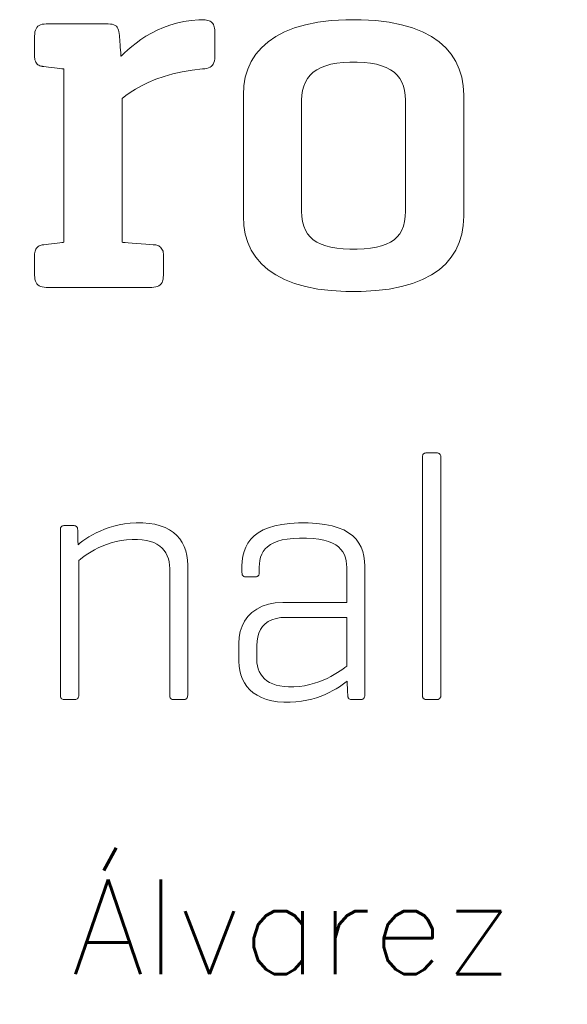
# Model space of a CAD drawing. Header units: millimetres. Extents: x 2768 to 3269, y 2288 to 2733.
# Tile 254 of 256: x 3152 to 3175, y 2609 to 2651. Entities that reach past the tile are written whole.
import ezdxf

# ---------------------------------------------------------------- set-up
doc = ezdxf.new("R2010")
doc.units = ezdxf.units.MM
doc.header["$LTSCALE"] = 20
doc.layers.add('Capa 1', color=7, linetype='Continuous')
doc.styles.get("Standard").update_dxf_attribs({"font": 'tahoma.ttf'})

# ---------------------------------------------------------------- blocks, each defined once
blk = doc.blocks.new('logo emotional light 2014')
at = {"layer": 'Capa 1', "lineweight": 0}
for points in [[(14.5685, 7.0784), (14.5685, 7.073), (14.5685, 7.0579), (14.5685, 7.0343), (14.5685, 7.0037), (14.5685, 6.9271), (14.5685, 6.8394), (14.5685, 6.7516), (14.5685, 6.675), (14.5685, 6.6445), (14.5685, 6.6209), (14.5685, 6.6057), (14.5685, 6.6004), (14.5711, 6.6001), (14.5783, 6.5996), (14.5891, 6.5987), (14.6024, 6.5977), (14.6173, 6.5965), (14.6326, 6.5953), (14.6475, 6.5942), (14.6608, 6.5931), (14.6716, 6.5923), (14.6788, 6.5917), (14.6814, 6.5915), (14.6844, 6.5908), (14.6874, 6.5897), (14.6905, 6.5881), (14.6935, 6.5862), (14.6964, 6.5838), (14.699, 6.5811), (14.7013, 6.5779), (14.7033, 6.5744), (14.7048, 6.5705), (14.7058, 6.5662), (14.7061, 6.5615), (14.7061, 6.5599), (14.7061, 6.5554), (14.7061, 6.5487), (14.7061, 6.5403), (14.7061, 6.5311), (14.7061, 6.5215), (14.7061, 6.5122), (14.7061, 6.5039), (14.7061, 6.4971), (14.7061, 6.4926), (14.7061, 6.491), (14.7058, 6.4837), (14.705, 6.4771), (14.7036, 6.4714), (14.7016, 6.4663), (14.6989, 6.462), (14.6955, 6.4584), (14.6914, 6.4555), (14.6866, 6.4532), (14.681, 6.4517), (14.6745, 6.4507), (14.6673, 6.4504), (14.6591, 6.4504), (14.6367, 6.4504), (14.6032, 6.4504), (14.5618, 6.4504), (14.5156, 6.4504), (14.4679, 6.4504), (14.4217, 6.4504), (14.3803, 6.4504), (14.3469, 6.4504), (14.3244, 6.4504), (14.3163, 6.4504), (14.309, 6.4507), (14.3026, 6.4517), (14.297, 6.4532), (14.2921, 6.4555), (14.288, 6.4584), (14.2847, 6.462), (14.282, 6.4663), (14.28, 6.4714), (14.2785, 6.4771), (14.2777, 6.4837), (14.2774, 6.491), (14.2774, 6.4926), (14.2774, 6.4971), (14.2774, 6.5039), (14.2774, 6.5122), (14.2774, 6.5215), (14.2774, 6.5311), (14.2774, 6.5403), (14.2774, 6.5487), (14.2774, 6.5554), (14.2774, 6.5599), (14.2774, 6.5615), (14.2777, 6.5662), (14.2786, 6.5705), (14.28, 6.5744), (14.2817, 6.5779), (14.2839, 6.5811), (14.2865, 6.5838), (14.2893, 6.5862), (14.2923, 6.5881), (14.2955, 6.5897), (14.2988, 6.5908), (14.3021, 6.5915), (14.3038, 6.5917), (14.3084, 6.5923), (14.3153, 6.5931), (14.3239, 6.5942), (14.3334, 6.5953), (14.3432, 6.5965), (14.3527, 6.5977), (14.3613, 6.5987), (14.3682, 6.5996), (14.3728, 6.6001), (14.3745, 6.6004), (14.3745, 6.6068), (14.3745, 6.6251), (14.3745, 6.6536), (14.3745, 6.6905), (14.3745, 6.7341), (14.3745, 6.7829), (14.3745, 6.8888), (14.3745, 6.9947), (14.3745, 7.0434), (14.3745, 7.087), (14.3745, 7.1239), (14.3745, 7.1524), (14.3745, 7.1707), (14.3745, 7.1772), (14.3728, 7.1774), (14.3682, 7.1779), (14.3613, 7.1788), (14.3527, 7.1798), (14.3432, 7.181), (14.3334, 7.1822), (14.3239, 7.1833), (14.3153, 7.1844), (14.3084, 7.1852), (14.3038, 7.1858), (14.3021, 7.186), (14.2984, 7.1867), (14.2948, 7.1878), (14.2915, 7.1894), (14.2885, 7.1913), (14.2857, 7.1937), (14.2833, 7.1965), (14.2813, 7.1996), (14.2797, 7.2032), (14.2785, 7.2071), (14.2777, 7.2113), (14.2774, 7.216), (14.2774, 7.2176), (14.2774, 7.2221), (14.2774, 7.2289), (14.2774, 7.2372), (14.2774, 7.2465), (14.2774, 7.2561), (14.2774, 7.2653), (14.2774, 7.2737), (14.2774, 7.2804), (14.2774, 7.2849), (14.2774, 7.2866), (14.2777, 7.2939), (14.2785, 7.3004), (14.28, 7.3062), (14.282, 7.3112), (14.2847, 7.3155), (14.288, 7.3191), (14.2921, 7.322), (14.297, 7.3243), (14.3026, 7.3259), (14.309, 7.3268), (14.3163, 7.3271), (14.3211, 7.3271), (14.3342, 7.3271), (14.3539, 7.3271), (14.3783, 7.3271), (14.4054, 7.3271), (14.4335, 7.3271), (14.4606, 7.3271), (14.485, 7.3271), (14.5046, 7.3271), (14.5178, 7.3271), (14.5226, 7.3271), (14.5298, 7.3268), (14.536, 7.3259), (14.5413, 7.3243), (14.5458, 7.3221), (14.5495, 7.3193), (14.5525, 7.3158), (14.5549, 7.3117), (14.5567, 7.3068), (14.5581, 7.3014), (14.5591, 7.2952), (14.5597, 7.2883), (14.5598, 7.2867), (14.5601, 7.2823), (14.5607, 7.2757), (14.5613, 7.2676), (14.562, 7.2586), (14.5627, 7.2492), (14.5634, 7.2402), (14.564, 7.2321), (14.5645, 7.2255), (14.5649, 7.2211), (14.565, 7.2195), (14.5755, 7.23), (14.5875, 7.241), (14.6007, 7.2523), (14.6153, 7.2636), (14.6311, 7.2749), (14.6481, 7.2859), (14.6663, 7.2964), (14.6857, 7.3062), (14.7061, 7.3152), (14.7276, 7.3232), (14.7502, 7.3299), (14.7737, 7.3353), (14.7982, 7.339), (14.8236, 7.341), (14.8395, 7.3412), (14.8449, 7.3408), (14.8498, 7.3401), (14.8543, 7.339), (14.8584, 7.3376), (14.8621, 7.3358), (14.8653, 7.3336), (14.8682, 7.3311), (14.8706, 7.3281), (14.8727, 7.3248), (14.8743, 7.3211), (14.8756, 7.317), (14.8765, 7.3126), (14.877, 7.3077), (14.8772, 7.3024), (14.8772, 7.3004), (14.8772, 7.295), (14.8772, 7.287), (14.8772, 7.277), (14.8772, 7.2658), (14.8772, 7.2543), (14.8772, 7.2432), (14.8772, 7.2332), (14.8772, 7.2251), (14.8772, 7.2197), (14.8772, 7.2178), (14.8769, 7.2105), (14.876, 7.2041), (14.8744, 7.1984), (14.8721, 7.1935), (14.8692, 7.1894), (14.8656, 7.1859), (14.8613, 7.183), (14.8562, 7.1808), (14.8505, 7.1791), (14.8439, 7.1779), (14.8366, 7.1772), (14.8018, 7.1737), (14.7687, 7.1682), (14.7375, 7.161), (14.7082, 7.1525), (14.681, 7.1428), (14.6559, 7.1324), (14.6333, 7.1214), (14.6131, 7.1103), (14.5955, 7.0992), (14.5806, 7.0885)], [(14.9724, 6.6868), (14.9724, 6.6962), (14.9724, 6.722), (14.9724, 6.7605), (14.9724, 6.8082), (14.9724, 6.8613), (14.9724, 6.9162), (14.9724, 6.9693), (14.9724, 7.017), (14.9724, 7.0555), (14.9724, 7.0813), (14.9724, 7.0907), (14.974, 7.121), (14.9789, 7.1498), (14.9872, 7.177), (14.9988, 7.2025), (15.0138, 7.2261), (15.0324, 7.2479), (15.0545, 7.2676), (15.0802, 7.2852), (15.1096, 7.3006), (15.1428, 7.3137), (15.1797, 7.3244), (15.2204, 7.3325), (15.265, 7.3381), (15.3136, 7.3409), (15.3651, 7.3409), (15.4137, 7.3381), (15.4583, 7.3325), (15.499, 7.3244), (15.5359, 7.3137), (15.569, 7.3006), (15.5984, 7.2852), (15.6241, 7.2676), (15.6462, 7.2479), (15.6648, 7.2261), (15.6799, 7.2025), (15.6915, 7.177), (15.6997, 7.1498), (15.7046, 7.121), (15.7062, 7.0907), (15.7062, 7.0813), (15.7062, 7.0555), (15.7062, 7.017), (15.7062, 6.9693), (15.7062, 6.9162), (15.7062, 6.8613), (15.7062, 6.8082), (15.7062, 6.7605), (15.7062, 6.722), (15.7062, 6.6962), (15.7062, 6.6868), (15.7046, 6.6562), (15.6997, 6.6271), (15.6915, 6.5998), (15.6799, 6.5743), (15.6648, 6.5506), (15.6462, 6.5289), (15.6241, 6.5092), (15.5984, 6.4917), (15.569, 6.4764), (15.5359, 6.4635), (15.499, 6.4529), (15.4583, 6.4449), (15.4137, 6.4394), (15.3651, 6.4367), (15.3136, 6.4367), (15.265, 6.4394), (15.2204, 6.4449), (15.1797, 6.4529), (15.1428, 6.4635), (15.1096, 6.4764), (15.0802, 6.4917), (15.0545, 6.5092), (15.0324, 6.5289), (15.0138, 6.5506), (14.9988, 6.5743), (14.9872, 6.5998), (14.9789, 6.6271), (14.974, 6.6562)], [(15.5122, 6.7044), (15.5122, 6.713), (15.5122, 6.7365), (15.5122, 6.7717), (15.5122, 6.8152), (15.5122, 6.8637), (15.5122, 6.9138), (15.5122, 6.9623), (15.5122, 7.0058), (15.5122, 7.041), (15.5122, 7.0645), (15.5122, 7.0731), (15.5115, 7.09), (15.5092, 7.1057), (15.5055, 7.1202), (15.5001, 7.1335), (15.4932, 7.1456), (15.4846, 7.1565), (15.4743, 7.1661), (15.4622, 7.1746), (15.4484, 7.1818), (15.4328, 7.1879), (15.4154, 7.1927), (15.3961, 7.1963), (15.3749, 7.1988), (15.3517, 7.2), (15.3272, 7.2), (15.3042, 7.1988), (15.2832, 7.1963), (15.264, 7.1927), (15.2466, 7.1879), (15.231, 7.1818), (15.2172, 7.1746), (15.205, 7.1661), (15.1946, 7.1565), (15.1859, 7.1456), (15.1788, 7.1335), (15.1734, 7.1202), (15.1695, 7.1057), (15.1672, 7.09), (15.1665, 7.0731), (15.1665, 7.0645), (15.1665, 7.041), (15.1665, 7.0058), (15.1665, 6.9623), (15.1665, 6.9138), (15.1665, 6.8637), (15.1665, 6.8152), (15.1665, 6.7717), (15.1665, 6.7365), (15.1665, 6.713), (15.1665, 6.7044), (15.1672, 6.6862), (15.1695, 6.6696), (15.1734, 6.6545), (15.1788, 6.6409), (15.1859, 6.6288), (15.1946, 6.618), (15.205, 6.6087), (15.2172, 6.6006), (15.231, 6.5938), (15.2466, 6.5882), (15.264, 6.5839), (15.2832, 6.5807), (15.3042, 6.5786), (15.3272, 6.5775), (15.3517, 6.5775), (15.3749, 6.5786), (15.3961, 6.5807), (15.4154, 6.5839), (15.4328, 6.5882), (15.4484, 6.5938), (15.4622, 6.6006), (15.4743, 6.6087), (15.4846, 6.618), (15.4932, 6.6288), (15.5001, 6.6409), (15.5055, 6.6545), (15.5092, 6.6696), (15.5115, 6.6862)], [(15.6159, 5.0786), (15.6151, 5.0786), (15.613, 5.0786), (15.6099, 5.0786), (15.606, 5.0786), (15.6017, 5.0786), (15.5972, 5.0786), (15.5929, 5.0786), (15.589, 5.0786), (15.5859, 5.0786), (15.5838, 5.0786), (15.583, 5.0786), (15.5803, 5.0787), (15.5779, 5.0791), (15.5759, 5.0797), (15.5741, 5.0805), (15.5726, 5.0815), (15.5714, 5.0828), (15.5705, 5.0843), (15.5698, 5.0861), (15.5693, 5.0881), (15.569, 5.0903), (15.5689, 5.0927), (15.5689, 5.095), (15.5689, 5.1016), (15.5689, 5.1123), (15.5689, 5.1268), (15.5689, 5.1658), (15.5689, 5.2165), (15.5689, 5.2765), (15.5689, 5.3435), (15.5689, 5.489), (15.5689, 5.6344), (15.5689, 5.7014), (15.5689, 5.7614), (15.5689, 5.8121), (15.5689, 5.8511), (15.5689, 5.8656), (15.5689, 5.8763), (15.5689, 5.8829), (15.5689, 5.8852), (15.569, 5.8876), (15.5693, 5.8898), (15.5698, 5.8918), (15.5705, 5.8936), (15.5714, 5.8951), (15.5726, 5.8964), (15.5741, 5.8974), (15.5759, 5.8982), (15.5779, 5.8988), (15.5803, 5.8992), (15.583, 5.8993), (15.5838, 5.8993), (15.5859, 5.8993), (15.589, 5.8993), (15.5929, 5.8993), (15.5972, 5.8993), (15.6017, 5.8993), (15.606, 5.8993), (15.6099, 5.8993), (15.613, 5.8993), (15.6151, 5.8993), (15.6159, 5.8993), (15.6183, 5.8992), (15.6206, 5.8988), (15.6225, 5.8982), (15.6243, 5.8974), (15.6258, 5.8964), (15.6271, 5.8951), (15.6281, 5.8936), (15.6289, 5.8918), (15.6295, 5.8898), (15.6299, 5.8876), (15.63, 5.8852), (15.63, 5.8829), (15.63, 5.8763), (15.63, 5.8656), (15.63, 5.8511), (15.63, 5.8121), (15.63, 5.7614), (15.63, 5.7014), (15.63, 5.6344), (15.63, 5.489), (15.63, 5.3435), (15.63, 5.2765), (15.63, 5.2165), (15.63, 5.1658), (15.63, 5.1268), (15.63, 5.1123), (15.63, 5.1016), (15.63, 5.095), (15.63, 5.0927), (15.6299, 5.0903), (15.6295, 5.0881), (15.6289, 5.0861), (15.6281, 5.0843), (15.6271, 5.0828), (15.6258, 5.0815), (15.6243, 5.0805), (15.6225, 5.0797), (15.6206, 5.0791), (15.6183, 5.0787)], [(14.4242, 5.5412), (14.4242, 5.5362), (14.4242, 5.5219), (14.4242, 5.4998), (14.4242, 5.4711), (14.4242, 5.3993), (14.4242, 5.317), (14.4242, 5.2346), (14.4242, 5.1628), (14.4242, 5.1341), (14.4242, 5.112), (14.4242, 5.0978), (14.4242, 5.0927), (14.4241, 5.0903), (14.4238, 5.0881), (14.4232, 5.0861), (14.4224, 5.0843), (14.4213, 5.0828), (14.42, 5.0815), (14.4185, 5.0805), (14.4168, 5.0797), (14.4148, 5.0791), (14.4126, 5.0787), (14.4102, 5.0786), (14.4094, 5.0786), (14.4073, 5.0786), (14.4042, 5.0786), (14.4003, 5.0786), (14.3959, 5.0786), (14.3915, 5.0786), (14.3872, 5.0786), (14.3833, 5.0786), (14.3801, 5.0786), (14.378, 5.0786), (14.3773, 5.0786), (14.3746, 5.0787), (14.3722, 5.0791), (14.3701, 5.0797), (14.3684, 5.0805), (14.3669, 5.0815), (14.3657, 5.0828), (14.3647, 5.0843), (14.364, 5.0861), (14.3636, 5.0881), (14.3633, 5.0903), (14.3632, 5.0927), (14.3632, 5.0989), (14.3632, 5.1164), (14.3632, 5.1435), (14.3632, 5.1787), (14.3632, 5.2669), (14.3632, 5.368), (14.3632, 5.4691), (14.3632, 5.5573), (14.3632, 5.5925), (14.3632, 5.6197), (14.3632, 5.6372), (14.3632, 5.6433), (14.3633, 5.6458), (14.3636, 5.648), (14.364, 5.65), (14.3647, 5.6517), (14.3657, 5.6532), (14.3669, 5.6545), (14.3684, 5.6556), (14.3701, 5.6564), (14.3722, 5.657), (14.3746, 5.6573), (14.3773, 5.6574), (14.378, 5.6574), (14.3798, 5.6574), (14.3826, 5.6574), (14.3861, 5.6574), (14.39, 5.6574), (14.3939, 5.6574), (14.3978, 5.6574), (14.4013, 5.6574), (14.4041, 5.6574), (14.4059, 5.6574), (14.4066, 5.6574), (14.4091, 5.6573), (14.4113, 5.657), (14.4133, 5.6564), (14.415, 5.6556), (14.4165, 5.6545), (14.4178, 5.6532), (14.4188, 5.6517), (14.4197, 5.65), (14.4202, 5.648), (14.4206, 5.6458), (14.4207, 5.6433), (14.4207, 5.6422), (14.4208, 5.639), (14.4209, 5.6343), (14.4211, 5.6285), (14.4212, 5.622), (14.4214, 5.6153), (14.4215, 5.6088), (14.4217, 5.603), (14.4218, 5.5983), (14.4219, 5.5952), (14.4219, 5.594), (14.4294, 5.6001), (14.438, 5.6064), (14.4475, 5.6131), (14.458, 5.6198), (14.4695, 5.6265), (14.482, 5.6331), (14.4954, 5.6394), (14.5098, 5.6454), (14.5251, 5.6509), (14.5414, 5.6557), (14.5586, 5.6599), (14.5768, 5.6631), (14.5959, 5.6654), (14.6158, 5.6667), (14.6374, 5.6666), (14.6585, 5.665), (14.678, 5.6618), (14.6957, 5.657), (14.7119, 5.6509), (14.7264, 5.6434), (14.7393, 5.6346), (14.7507, 5.6246), (14.7604, 5.6134), (14.7686, 5.6011), (14.7753, 5.5878), (14.7804, 5.5736), (14.7841, 5.5585), (14.7863, 5.5426), (14.787, 5.5259), (14.787, 5.5158), (14.787, 5.4882), (14.787, 5.4468), (14.787, 5.3957), (14.787, 5.3388), (14.787, 5.2799), (14.787, 5.2229), (14.787, 5.1718), (14.787, 5.1305), (14.787, 5.1028), (14.787, 5.0927), (14.7869, 5.0903), (14.7866, 5.0881), (14.7862, 5.0861), (14.7855, 5.0843), (14.7846, 5.0828), (14.7835, 5.0815), (14.7821, 5.0805), (14.7805, 5.0797), (14.7786, 5.0791), (14.7765, 5.0787), (14.7741, 5.0786), (14.7733, 5.0786), (14.7711, 5.0786), (14.7679, 5.0786), (14.7639, 5.0786), (14.7594, 5.0786), (14.7548, 5.0786), (14.7503, 5.0786), (14.7463, 5.0786), (14.743, 5.0786), (14.7408, 5.0786), (14.74, 5.0786), (14.7376, 5.0787), (14.7355, 5.0791), (14.7336, 5.0797), (14.732, 5.0805), (14.7307, 5.0815), (14.7295, 5.0828), (14.7286, 5.0843), (14.728, 5.0861), (14.7275, 5.0881), (14.7272, 5.0903), (14.7271, 5.0927), (14.7271, 5.1025), (14.7271, 5.1294), (14.7271, 5.1697), (14.7271, 5.2194), (14.7271, 5.2748), (14.7271, 5.3321), (14.7271, 5.3875), (14.7271, 5.4372), (14.7271, 5.4775), (14.7271, 5.5044), (14.7271, 5.5142), (14.7266, 5.5258), (14.7252, 5.5369), (14.7226, 5.5474), (14.7191, 5.5573), (14.7145, 5.5665), (14.7087, 5.575), (14.7019, 5.5827), (14.6939, 5.5896), (14.6847, 5.5956), (14.6743, 5.6008), (14.6627, 5.605), (14.6499, 5.6082), (14.6357, 5.6104), (14.6203, 5.6115), (14.6023, 5.6114), (14.5835, 5.6102), (14.5655, 5.6077), (14.5483, 5.6042), (14.5321, 5.5999), (14.5167, 5.5949), (14.5023, 5.5893), (14.4889, 5.5832), (14.4765, 5.5769), (14.4651, 5.5704), (14.4547, 5.564), (14.4454, 5.5577), (14.4372, 5.5517), (14.4302, 5.5462)], [(15.0253, 5.5189), (15.0253, 5.5185), (15.0253, 5.5173), (15.0253, 5.5157), (15.0253, 5.5136), (15.0253, 5.5113), (15.0253, 5.5089), (15.0253, 5.5066), (15.0253, 5.5045), (15.0253, 5.5028), (15.0253, 5.5017), (15.0253, 5.5013), (15.0252, 5.4986), (15.0249, 5.4962), (15.0243, 5.4941), (15.0235, 5.4924), (15.0224, 5.4909), (15.0211, 5.4897), (15.0196, 5.4887), (15.0179, 5.488), (15.0159, 5.4875), (15.0137, 5.4873), (15.0113, 5.4872), (15.0105, 5.4872), (15.0086, 5.4872), (15.0057, 5.4872), (15.0021, 5.4872), (14.9981, 5.4872), (14.9939, 5.4872), (14.9899, 5.4872), (14.9863, 5.4872), (14.9834, 5.4872), (14.9814, 5.4872), (14.9807, 5.4872), (14.9783, 5.4873), (14.9762, 5.4875), (14.9743, 5.488), (14.9727, 5.4887), (14.9713, 5.4897), (14.9702, 5.4909), (14.9693, 5.4924), (14.9686, 5.4941), (14.9682, 5.4962), (14.9679, 5.4986), (14.9678, 5.5013), (14.9678, 5.5018), (14.9678, 5.5031), (14.9678, 5.5051), (14.9678, 5.5076), (14.9678, 5.5104), (14.9678, 5.5133), (14.9678, 5.5161), (14.9678, 5.5186), (14.9678, 5.5206), (14.9678, 5.5219), (14.9678, 5.5224), (14.9685, 5.5395), (14.9707, 5.5559), (14.9745, 5.5714), (14.9801, 5.586), (14.9874, 5.5996), (14.9968, 5.6122), (15.0082, 5.6236), (15.0218, 5.6339), (15.0378, 5.6429), (15.0561, 5.6506), (15.0771, 5.6568), (15.1006, 5.6616), (15.127, 5.6649), (15.1563, 5.6666), (15.188, 5.6666), (15.2174, 5.6649), (15.2439, 5.6616), (15.2676, 5.6568), (15.2886, 5.6506), (15.3069, 5.6429), (15.3228, 5.6339), (15.3364, 5.6236), (15.3478, 5.6122), (15.357, 5.5996), (15.3643, 5.586), (15.3698, 5.5714), (15.3735, 5.5559), (15.3757, 5.5395), (15.3764, 5.5224), (15.3764, 5.5124), (15.3764, 5.485), (15.3764, 5.444), (15.3764, 5.3933), (15.3764, 5.3368), (15.3764, 5.2784), (15.3764, 5.2219), (15.3764, 5.1712), (15.3764, 5.1302), (15.3764, 5.1027), (15.3764, 5.0927), (15.3763, 5.0903), (15.376, 5.0881), (15.3755, 5.0861), (15.3749, 5.0843), (15.374, 5.0828), (15.3728, 5.0815), (15.3715, 5.0805), (15.3699, 5.0797), (15.368, 5.0791), (15.3659, 5.0787), (15.3634, 5.0786), (15.3628, 5.0786), (15.3609, 5.0786), (15.3581, 5.0786), (15.3546, 5.0786), (15.3508, 5.0786), (15.3468, 5.0786), (15.3429, 5.0786), (15.3395, 5.0786), (15.3367, 5.0786), (15.3348, 5.0786), (15.3341, 5.0786), (15.3314, 5.0787), (15.329, 5.0791), (15.327, 5.0797), (15.3252, 5.0805), (15.3237, 5.0815), (15.3225, 5.0828), (15.3216, 5.0843), (15.3209, 5.0861), (15.3204, 5.0881), (15.3201, 5.0903), (15.32, 5.0927), (15.32, 5.0938), (15.3198, 5.0968), (15.3196, 5.1013), (15.3193, 5.1068), (15.319, 5.113), (15.3187, 5.1194), (15.3184, 5.1256), (15.3181, 5.1311), (15.3179, 5.1356), (15.3177, 5.1386), (15.3177, 5.1397), (15.3101, 5.1339), (15.3016, 5.1277), (15.2922, 5.1213), (15.2818, 5.1148), (15.2705, 5.1083), (15.2582, 5.1019), (15.2451, 5.0958), (15.231, 5.09), (15.216, 5.0847), (15.2002, 5.08), (15.1835, 5.076), (15.1658, 5.0728), (15.1474, 5.0705), (15.1281, 5.0694), (15.107, 5.0694), (15.086, 5.0711), (15.0667, 5.0743), (15.049, 5.0791), (15.0329, 5.0852), (15.0183, 5.0927), (15.0054, 5.1014), (14.994, 5.1113), (14.9842, 5.1222), (14.9759, 5.1341), (14.9692, 5.1469), (14.9639, 5.1605), (14.9602, 5.1749), (14.958, 5.1899), (14.9572, 5.2054), (14.9572, 5.2068), (14.9572, 5.2106), (14.9572, 5.2163), (14.9572, 5.2234), (14.9572, 5.2313), (14.9572, 5.2394), (14.9572, 5.2473), (14.9572, 5.2543), (14.9572, 5.2601), (14.9572, 5.2639), (14.9572, 5.2653), (14.9585, 5.2857), (14.9621, 5.305), (14.9682, 5.3232), (14.9767, 5.3399), (14.9877, 5.3551), (15.0011, 5.3684), (15.0168, 5.3798), (15.035, 5.389), (15.0556, 5.3958), (15.0786, 5.4), (15.104, 5.4015), (15.1089, 5.4015), (15.1225, 5.4015), (15.1428, 5.4015), (15.1679, 5.4015), (15.1958, 5.4015), (15.2247, 5.4015), (15.2526, 5.4015), (15.2777, 5.4015), (15.298, 5.4015), (15.3115, 5.4015), (15.3165, 5.4015), (15.3165, 5.4042), (15.3165, 5.4116), (15.3165, 5.4227), (15.3165, 5.4364), (15.3165, 5.4517), (15.3165, 5.4675), (15.3165, 5.4828), (15.3165, 5.4965), (15.3165, 5.5076), (15.3165, 5.515), (15.3165, 5.5177), (15.3161, 5.5292), (15.3147, 5.5401), (15.3122, 5.5506), (15.3086, 5.5605), (15.3037, 5.5698), (15.2973, 5.5784), (15.2895, 5.5863), (15.28, 5.5934), (15.2688, 5.5996), (15.2557, 5.605), (15.2407, 5.6093), (15.2236, 5.6127), (15.2043, 5.615), (15.1826, 5.6162), (15.1593, 5.6162), (15.1379, 5.6151), (15.1187, 5.6129), (15.1016, 5.6097), (15.0866, 5.6055), (15.0735, 5.6003), (15.0623, 5.5943), (15.0527, 5.5874), (15.0448, 5.5797), (15.0384, 5.5712), (15.0334, 5.562), (15.0297, 5.5521), (15.0272, 5.5416), (15.0258, 5.5305)], [(15.3165, 5.1901), (15.3165, 5.1939), (15.3165, 5.2043), (15.3165, 5.2197), (15.3165, 5.2388), (15.3165, 5.2601), (15.3165, 5.2822), (15.3165, 5.3035), (15.3165, 5.3226), (15.3165, 5.338), (15.3165, 5.3484), (15.3165, 5.3522), (15.3118, 5.3522), (15.2989, 5.3522), (15.2796, 5.3522), (15.2558, 5.3522), (15.2293, 5.3522), (15.2018, 5.3522), (15.1752, 5.3522), (15.1514, 5.3522), (15.1322, 5.3522), (15.1193, 5.3522), (15.1146, 5.3522), (15.0969, 5.3512), (15.0812, 5.3486), (15.0673, 5.3442), (15.0552, 5.3382), (15.0448, 5.3306), (15.0362, 5.3217), (15.0292, 5.3114), (15.0239, 5.2998), (15.0201, 5.287), (15.0178, 5.2731), (15.0171, 5.2583), (15.0171, 5.2572), (15.0171, 5.2543), (15.0171, 5.2499), (15.0171, 5.2445), (15.0171, 5.2385), (15.0171, 5.2322), (15.0171, 5.2262), (15.0171, 5.2208), (15.0171, 5.2165), (15.0171, 5.2135), (15.0171, 5.2125), (15.0176, 5.2013), (15.0191, 5.1907), (15.0217, 5.1808), (15.0253, 5.1715), (15.03, 5.1628), (15.0358, 5.1549), (15.0427, 5.1477), (15.0507, 5.1412), (15.0598, 5.1356), (15.0701, 5.1309), (15.0815, 5.127), (15.0941, 5.1241), (15.108, 5.122), (15.123, 5.121), (15.1405, 5.1211), (15.1589, 5.1224), (15.1765, 5.1248), (15.1933, 5.1283), (15.2092, 5.1326), (15.2242, 5.1376), (15.2384, 5.1431), (15.2516, 5.1491), (15.2639, 5.1554), (15.2752, 5.1617), (15.2855, 5.1681), (15.2949, 5.1742), (15.3031, 5.1801), (15.3104, 5.1854)]]:
    blk.add_lwpolyline(points, close=True, dxfattribs=at)

msp = doc.modelspace()

# ---------------------------------------------------------------- block references
at = {"xscale": 12.7, "yscale": 12.7, "zscale": 12.7}
msp.add_blockref('logo emotional light 2014', (2971.5683, 2557.30621), dxfattribs=at)

# ---------------------------------------------------------------- texts
at = {"insert": (3111.08015, 2614.20061), "char_height": 4, "width": 118.7182807, "attachment_point": 1}
msp.add_mtext('{\\Fromans|c0;AF03 by Arturo Álvarez team, 2014}', dxfattribs=at)

doc.saveas('drawing.dxf')
